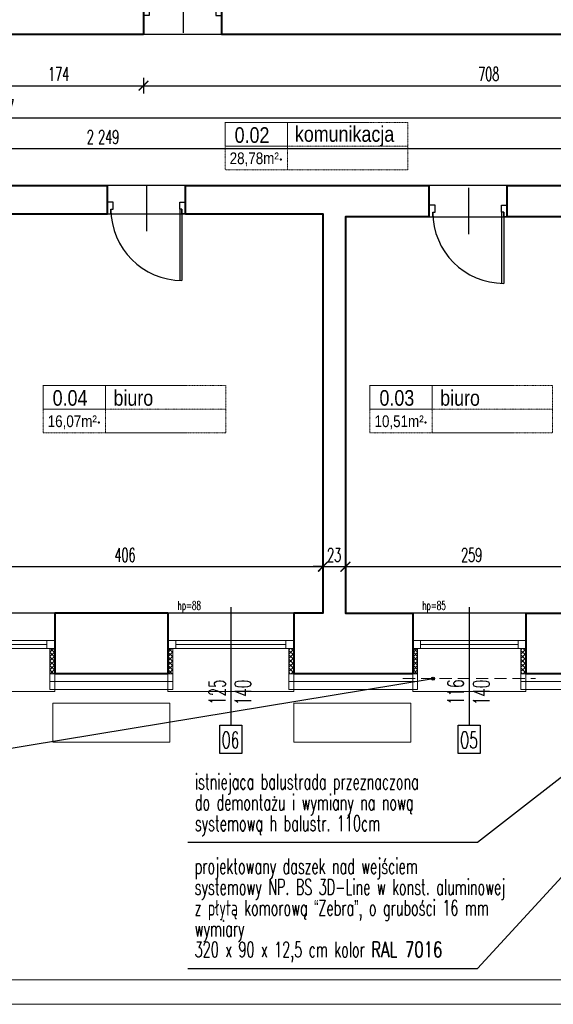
# Model space of a CAD drawing. Header units: millimetres. Extents: x 8949 to 18258, y -1077 to 30686.
# Tile 21 of 89: x 13497 to 14044, y 10243 to 11252. Entities that reach past the tile are written whole.
import ezdxf

# ---------------------------------------------------------------- set-up
doc = ezdxf.new("R2010")
doc.units = ezdxf.units.MM
doc.linetypes.add('ACAD_ISO03W100', pattern=[30, 12, -18])
doc.linetypes.add('DASHED2', pattern=[0.375, 0.25, -0.125])
for name, color, linetype, lineweight in [('0A_KONSTR', 1, 'Continuous', 40), ('0A_OCIEPLENIE', 30, 'Continuous', 9), ('0A_OPISY POM', 7, 'Continuous', 9), ('0A_POMOCNICZE', 30, 'Continuous', 9), ('0A_STOLARKA', 140, 'Continuous', 9), ('0A_WYMIARY', 7, 'Continuous', 9), ('0Z_OPISY', 7, 'Continuous', 9)]:
    doc.layers.add(name, color=color, linetype=linetype, lineweight=lineweight)
for name, color, linetype in [('0A_OPISY OKIEN', 3, 'Continuous'), ('_a_drzwi', 2, 'Continuous'), ('Opisy', 4, 'Continuous')]:
    doc.layers.add(name, color=color, linetype=linetype)
doc.styles.add('1', font='simplex.shx', dxfattribs={"width": 0.6})
doc.styles.add('1_50', font='simplex.shx', dxfattribs={"width": 0.6})
doc.styles.add('m1_romans', font='romans.shx', dxfattribs={"width": 0.8})
doc.linetypes.add('BATTING', pattern='A,0.00254,-2.54,[134,ltypeshp.shx,S=2.54,R=0,X=-2.54,Y=0],-5.08,[134,ltypeshp.shx,S=2.54,R=180,X=2.54,Y=0],-2.54', length=10.16254)
doc.dimstyles.new('1_100', dxfattribs={"dimtxt": 14, "dimasz": 10, "dimexe": 8, "dimexo": 0, "dimgap": 5, "dimtad": 1, "dimdec": 0, "dimdsep": 46, "dimlunit": 6, "dimtxsty": '1_50', "dimblk": 'ARCHTICK', "dimcen": 5, "dimadec": 0, "dimazin": 0, "dimtfac": 1, "dimtdec": 0, "dimtix": 1, "dimtmove": 1, "dimatfit": 3, "dimldrblk": 'OBLIQUE', "dimfxl": 20, "dimfxlon": 1, "dimtolj": 1, "dimtzin": 0, "dimarcsym": 0})
pattern_1 = [(45, (-100, -60), (-2.24506403, 2.24506403), []), (135, (-100, -60), (-2.24506403, -2.24506403), [])]

# ---------------------------------------------------------------- blocks, each defined once
blk = doc.blocks.new('_ARCHTICK')
at = {"color": 0, "linetype": 'ByBlock', "const_width": 0.15}
blk.add_lwpolyline([(-0.5, -0.5), (0.5, 0.5)], dxfattribs=at)
blk = doc.blocks.new('*D6')
at = {"layer": '0A_WYMIARY', "color": 0, "lineweight": -2, "transparency": 16777216}
for p, q in [((12457.6, 11159.2), (12457.6, 11143.2)), ((14314.6, 11159.2), (14314.6, 11143.2)), ((12457.6, 11151.2), (14314.6, 11151.2))]:
    blk.add_line(p, q, dxfattribs=at)
at = {"layer": 'Defpoints', "color": 0, "transparency": 16777216}
for p in [(12457.6, 11216), (14314.6, 11216), (14314.6, 11151.2)]:
    blk.add_point(p, dxfattribs=at)
at = {"layer": '0A_WYMIARY', "color": 0, "lineweight": -2, "transparency": 16777216, "xscale": 10, "yscale": 10, "zscale": 10, "rotation": 180}
blk.add_blockref('_ARCHTICK', (12457.6, 11151.2), dxfattribs=at)
at = {"layer": '0A_WYMIARY', "color": 0, "lineweight": -2, "transparency": 16777216, "xscale": 10, "yscale": 10, "zscale": 10}
blk.add_blockref('_ARCHTICK', (14314.6, 11151.2), dxfattribs=at)
at = {"layer": '0A_WYMIARY', "color": 0, "transparency": 16777216, "insert": (13474.4, 11163.2), "char_height": 14, "attachment_point": 5, "style": '1_50'}
blk.add_mtext('\\A1;1\xa0857', dxfattribs=at)
blk = doc.blocks.new('_Oblique')
at = {"color": 0, "linetype": 'ByBlock', "lineweight": -2}
blk.add_line((-0.5, -0.5), (0.5, 0.5), dxfattribs=at)
blk = doc.blocks.new('*D9')
at = {"layer": '0A_WYMIARY', "color": 0, "lineweight": -2, "transparency": 16777216}
for p, q in [((13449.6, 11192.3), (13449.6, 11176.3)), ((13449.6, 11184.3), (13623.6, 11184.3)), ((13623.6, 11192.3), (13623.6, 11176.3))]:
    blk.add_line(p, q, dxfattribs=at)
at = {"layer": 'Defpoints', "color": 0, "transparency": 16777216}
for p in [(13449.6, 11237), (13623.6, 11237), (13623.6, 11184.3)]:
    blk.add_point(p, dxfattribs=at)
at = {"layer": '0A_WYMIARY', "color": 0, "lineweight": -2, "transparency": 16777216, "xscale": 10, "yscale": 10, "zscale": 10, "rotation": 180}
blk.add_blockref('_ARCHTICK', (13449.6, 11184.3), dxfattribs=at)
at = {"layer": '0A_WYMIARY', "color": 0, "lineweight": -2, "transparency": 16777216, "xscale": 10, "yscale": 10, "zscale": 10}
blk.add_blockref('_ARCHTICK', (13623.6, 11184.3), dxfattribs=at)
at = {"layer": '0A_WYMIARY', "color": 0, "transparency": 16777216, "insert": (13536.6, 11196.3), "char_height": 14, "attachment_point": 5, "style": '1_50'}
blk.add_mtext('\\A1;174', dxfattribs=at)
blk = doc.blocks.new('*D10')
at = {"layer": '0A_WYMIARY', "color": 0, "lineweight": -2, "transparency": 16777216}
for p, q in [((13623.6, 11192.3), (13623.6, 11176.3)), ((13623.6, 11184.3), (14331.6, 11184.3)), ((14331.6, 11176.3), (14331.6, 11192.3))]:
    blk.add_line(p, q, dxfattribs=at)
at = {"layer": 'Defpoints', "color": 0, "transparency": 16777216}
for p in [(13623.6, 11237), (14331.6, 11184.3), (14331.6, 11082)]:
    blk.add_point(p, dxfattribs=at)
at = {"layer": '0A_WYMIARY', "color": 0, "lineweight": -2, "transparency": 16777216, "xscale": 10, "yscale": 10, "zscale": 10, "rotation": 180}
blk.add_blockref('_ARCHTICK', (13623.6, 11184.3), dxfattribs=at)
at = {"layer": '0A_WYMIARY', "color": 0, "lineweight": -2, "transparency": 16777216, "xscale": 10, "yscale": 10, "zscale": 10}
blk.add_blockref('_ARCHTICK', (14331.6, 11184.3), dxfattribs=at)
at = {"layer": '0A_WYMIARY', "color": 0, "transparency": 16777216, "insert": (13977.6, 11196.3), "char_height": 14, "attachment_point": 5, "style": '1_50'}
blk.add_mtext('\\A1;708', dxfattribs=at)
blk = doc.blocks.new('*D24')
at = {"layer": '0A_WYMIARY', "color": 0, "lineweight": -2, "transparency": 16777216}
for p, q in [((12457.6, 11127.8), (12457.6, 11111.8)), ((14706.6, 11127.8), (14706.6, 11111.8)), ((12457.6, 11119.8), (14706.6, 11119.8))]:
    blk.add_line(p, q, dxfattribs=at)
at = {"layer": 'Defpoints', "color": 0, "transparency": 16777216}
for p in [(12457.6, 11673), (14706.6, 11675), (14706.6, 11119.8)]:
    blk.add_point(p, dxfattribs=at)
at = {"layer": '0A_WYMIARY', "color": 0, "lineweight": -2, "transparency": 16777216, "xscale": 10, "yscale": 10, "zscale": 10, "rotation": 180}
blk.add_blockref('_ARCHTICK', (12457.6, 11119.8), dxfattribs=at)
at = {"layer": '0A_WYMIARY', "color": 0, "lineweight": -2, "transparency": 16777216, "xscale": 10, "yscale": 10, "zscale": 10}
blk.add_blockref('_ARCHTICK', (14706.6, 11119.8), dxfattribs=at)
at = {"layer": '0A_WYMIARY', "color": 0, "transparency": 16777216, "insert": (13582.1, 11131.8), "char_height": 14, "attachment_point": 5, "style": '1_50'}
blk.add_mtext('\\A1;2\xa0249', dxfattribs=at)
blk = doc.blocks.new('*D35')
at = {"layer": '0A_WYMIARY', "color": 0, "lineweight": -2, "transparency": 16777216}
for p, q in [((14173.9, 11237), (14189.9, 11237)), ((14181.9, 10590), (14181.9, 11237)), ((14173.9, 10590), (14189.9, 10590))]:
    blk.add_line(p, q, dxfattribs=at)
at = {"layer": 'Defpoints', "color": 0, "transparency": 16777216}
for p in [(13588.8, 11237), (14181.9, 11237), (14141.6, 10590)]:
    blk.add_point(p, dxfattribs=at)
at = {"layer": '0A_WYMIARY', "color": 0, "lineweight": -2, "transparency": 16777216, "xscale": 10, "yscale": 10, "zscale": 10}
for p, rotation in [((14181.9, 11237), 90), ((14181.9, 10590), 270)]:
    blk.add_blockref('_ARCHTICK', p, dxfattribs=dict(at, rotation=rotation))
at = {"layer": '0A_WYMIARY', "color": 0, "transparency": 16777216, "insert": (14169.9, 10915.6), "char_height": 14, "attachment_point": 5, "rotation": 90, "style": '1_50'}
blk.add_mtext('\\A1;647', dxfattribs=at)
blk = doc.blocks.new('A$C372b6b25')
at = {"layer": '_a_drzwi'}
for p, q in [((3.33, -4.44), (3.33, 63.89)), ((5.56, -4.44), (5.56, 63.85)), ((37.04, 16.67), (37.04, -27.78)), ((0, 0), (3.33, 0)), ((3.33, 0), (3.33, -4.44)), ((3.33, -4.44), (5.56, -4.44)), ((5.56, -4.44), (5.56, -11.11)), ((69.44, -4.44), (69.44, -11.11)), ((71.67, -4.44), (69.44, -4.44)), ((71.67, 0), (71.67, -4.44)), ((75, 0), (71.67, 0)), ((5.56, -11.11), (0, -11.11)), ((69.44, -11.11), (75, -11.11))]:
    blk.add_line(p, q, dxfattribs=at)
for points in [[(0, 0), (0, -11.11)], [(75, 0), (75, -11.11)]]:
    blk.add_lwpolyline(points, dxfattribs=at)
blk.add_arc((3.33, -4.44), 68.33, 0, 90, dxfattribs=at)
blk = doc.blocks.new('*D56')
at = {"layer": '0A_WYMIARY', "color": 0, "lineweight": -2, "transparency": 16777216}
for p, q in [((13401.6, 10699.7), (13401.6, 10683.7)), ((13807.6, 10683.7), (13807.6, 10699.7)), ((13401.6, 10691.7), (13807.6, 10691.7))]:
    blk.add_line(p, q, dxfattribs=at)
at = {"layer": 'Defpoints', "color": 0, "transparency": 16777216}
for p in [(13401.6, 10899), (13807.6, 10691.7), (13807.6, 10644)]:
    blk.add_point(p, dxfattribs=at)
at = {"layer": '0A_WYMIARY', "color": 0, "lineweight": -2, "transparency": 16777216, "xscale": 10, "yscale": 10, "zscale": 10, "rotation": 180}
blk.add_blockref('_ARCHTICK', (13401.6, 10691.7), dxfattribs=at)
at = {"layer": '0A_WYMIARY', "color": 0, "lineweight": -2, "transparency": 16777216, "xscale": 10, "yscale": 10, "zscale": 10}
blk.add_blockref('_ARCHTICK', (13807.6, 10691.7), dxfattribs=at)
at = {"layer": '0A_WYMIARY', "color": 0, "transparency": 16777216, "insert": (13604.6, 10703.7), "char_height": 14, "attachment_point": 5, "style": '1_50'}
blk.add_mtext('\\A1;406', dxfattribs=at)
blk = doc.blocks.new('*D57')
at = {"layer": '0A_WYMIARY', "color": 0, "lineweight": -2, "transparency": 16777216}
for p, q in [((13807.6, 10683.7), (13807.6, 10699.7)), ((13830.6, 10683.7), (13830.6, 10699.7)), ((13807.6, 10691.7), (13797.6, 10691.7)), ((13807.6, 10691.7), (13830.6, 10691.7)), ((13830.6, 10691.7), (13840.6, 10691.7))]:
    blk.add_line(p, q, dxfattribs=at)
at = {"layer": 'Defpoints', "color": 0, "transparency": 16777216}
for p in [(13830.6, 10691.7), (13807.6, 10644), (13830.6, 10644)]:
    blk.add_point(p, dxfattribs=at)
at = {"layer": '0A_WYMIARY', "color": 0, "lineweight": -2, "transparency": 16777216, "xscale": 10, "yscale": 10, "zscale": 10}
blk.add_blockref('_ARCHTICK', (13807.6, 10691.7), dxfattribs=at)
at = {"layer": '0A_WYMIARY', "color": 0, "lineweight": -2, "transparency": 16777216, "xscale": 10, "yscale": 10, "zscale": 10, "rotation": 180}
blk.add_blockref('_ARCHTICK', (13830.6, 10691.7), dxfattribs=at)
at = {"layer": '0A_WYMIARY', "color": 0, "transparency": 16777216, "insert": (13819.1, 10703.7), "char_height": 14, "attachment_point": 5, "style": '1_50'}
blk.add_mtext('\\A1;23', dxfattribs=at)
blk = doc.blocks.new('*D58')
at = {"layer": '0A_WYMIARY', "color": 0, "lineweight": -2, "transparency": 16777216}
for p, q in [((13830.6, 10683.7), (13830.6, 10699.7)), ((14089.6, 10683.7), (14089.6, 10699.7)), ((13830.6, 10691.7), (14089.6, 10691.7))]:
    blk.add_line(p, q, dxfattribs=at)
at = {"layer": 'Defpoints', "color": 0, "transparency": 16777216}
for p in [(14089.6, 10691.7), (13830.6, 10644), (14089.6, 10644)]:
    blk.add_point(p, dxfattribs=at)
at = {"layer": '0A_WYMIARY', "color": 0, "lineweight": -2, "transparency": 16777216, "xscale": 10, "yscale": 10, "zscale": 10, "rotation": 180}
blk.add_blockref('_ARCHTICK', (13830.6, 10691.7), dxfattribs=at)
at = {"layer": '0A_WYMIARY', "color": 0, "lineweight": -2, "transparency": 16777216, "xscale": 10, "yscale": 10, "zscale": 10}
blk.add_blockref('_ARCHTICK', (14089.6, 10691.7), dxfattribs=at)
at = {"layer": '0A_WYMIARY', "color": 0, "transparency": 16777216, "insert": (13960.1, 10703.7), "char_height": 14, "attachment_point": 5, "style": '1_50'}
blk.add_mtext('\\A1;259', dxfattribs=at)

msp = doc.modelspace()

# ---------------------------------------------------------------- hatches: boundary and pattern name
at = {"layer": '0A_OCIEPLENIE', "transparency": 33554687}
h = msp.add_hatch(dxfattribs=at)
h.set_pattern_fill('ANSI37', color=30)
h.set_pattern_definition(pattern_1)
h.paths.add_polyline_path([(13405.6, 10582), (13410.6, 10582), (13410.6, 10608), (13405.6, 10608)])
h.paths.add_polyline_path([(13527.6, 10582), (13532.6, 10582), (13532.6, 10608), (13527.6, 10608)])
h = msp.add_hatch(dxfattribs=at)
h.set_pattern_fill('ANSI37', color=30)
h.set_pattern_definition(pattern_1)
h.paths.add_polyline_path([(13653.6, 10608), (13648.6, 10608), (13648.6, 10582), (13653.6, 10582)])
h.paths.add_polyline_path([(13777.6, 10608), (13772.6, 10608), (13772.6, 10582), (13777.6, 10582)])
h = msp.add_hatch(dxfattribs=at)
h.set_pattern_fill('ANSI37', color=30)
h.set_pattern_definition(pattern_1)
h.paths.add_polyline_path([(13899.6, 10582), (13904.6, 10582), (13904.6, 10608), (13899.6, 10608)])
h.paths.add_polyline_path([(14015.6, 10608), (14010.6, 10608), (14010.6, 10582), (14015.6, 10582)])
at = {"layer": '0A_OPISY OKIEN', "transparency": 33554687}
h = msp.add_hatch(color=256, dxfattribs=at)
h.dxf.hatch_style = 1
h.paths.add_polyline_path([(13922, 10577, 1), (13919, 10577, 1)])

# ---------------------------------------------------------------- linework, layer by layer
at = {"layer": '0A_KONSTR'}
for points in [[(13623.6, 11268), (13623.6, 11237)], [(13703.6, 11268), (13703.6, 11237)], [(13449.6, 11237), (13623.6, 11237)], [(13703.6, 11237), (14314.6, 11237)], [(13225.6, 11082), (13586.6, 11082)], [(13586.6, 11053), (13586.6, 11082)], [(13666.6, 11053), (13666.6, 11082)], [(13666.6, 11082), (13916.6, 11082)], [(13916.6, 11050), (13916.6, 11082)], [(13996.6, 11050), (13996.6, 11082)], [(13996.6, 11082), (14139.6, 11082)], [(13436.6, 11053), (13586.6, 11053)], [(13666.6, 11053), (13807.6, 11053), (13807.6, 10644), (13777.6, 10644)], [(13916.6, 11050), (13830.6, 11050), (13830.6, 10644), (13899.6, 10644)], [(14015.6, 10644), (14089.6, 10644), (14089.6, 11050), (13996.6, 11050)], [(13532.6, 10644), (13532.6, 10582)], [(13648.6, 10644), (13532.6, 10644)], [(13648.6, 10644), (13648.6, 10582)], [(13777.6, 10644), (13777.6, 10582)], [(13899.6, 10644), (13899.6, 10582)], [(14015.6, 10644), (14015.6, 10582)], [(13648.6, 10582), (13532.6, 10582)], [(13899.6, 10582), (13777.6, 10582)], [(14090.6, 10582), (14015.6, 10582)]]:
    msp.add_lwpolyline(points, dxfattribs=at)
for p in [(13764.4, 11108.8), (13577.8, 10839.5), (13912.9, 10839.5)]:
    msp.add_point(p, dxfattribs=at)
at = {"layer": '0A_OCIEPLENIE'}
for points in [[(13527.6, 10582), (13527.6, 10608)], [(13653.6, 10582), (13653.6, 10608)], [(13772.6, 10582), (13772.6, 10608)], [(13904.6, 10582), (13904.6, 10608)], [(14010.6, 10582), (14010.6, 10608)], [(13648.6, 10582), (13653.6, 10582), (13653.6, 10566), (13527.6, 10566), (13527.6, 10582), (13532.6, 10582)], [(13899.6, 10582), (13904.6, 10582), (13904.6, 10566), (13772.6, 10566), (13772.6, 10582), (13777.6, 10582)], [(14140.6, 10561), (14140.6, 10545), (14074.6, 10544.9), (14074.6, 10566), (14010.6, 10566), (14010.6, 10582), (14015.6, 10582)]]:
    msp.add_lwpolyline(points, dxfattribs=at)
at = {"layer": '0A_OCIEPLENIE', "linetype": 'BATTING', "lineweight": 18, "ltscale": 0.75}
for points in [[(13653.6, 10574), (13527.6, 10574)], [(13772.6, 10574), (13904.6, 10574)], [(14010.6, 10574), (14082.6, 10574), (14082.6, 10553), (14140.6, 10553)]]:
    msp.add_lwpolyline(points, dxfattribs=at)
at = {"layer": '0A_OPISY OKIEN'}
for points in [[(12882.7, 10406.1), (13920.5, 10577)], [(13965.9, 10409.7), (14090.6, 10506)], [(13965.9, 10280.3), (14123.2, 10451)], [(13669, 10409.7), (13965.9, 10409.7)], [(13669, 10280.3), (13965.9, 10280.3)]]:
    msp.add_lwpolyline(points, dxfattribs=at)
msp.add_circle((13920.5, 10577), 1.5, dxfattribs=at)
at = {"layer": '0A_OPISY POM', "const_width": 1}
for points in [[(13707.3, 11146.5), (13771.1, 11146.5), (13771.1, 11122.3), (13707.3, 11122.3)], [(13520.7, 10877.3), (13584.5, 10877.3), (13584.5, 10853.1), (13520.7, 10853.1)], [(13855.8, 10877.3), (13919.5, 10877.3), (13919.5, 10853.1), (13855.8, 10853.1)]]:
    msp.add_lwpolyline(points, close=True, dxfattribs=at)
at = {"layer": '0A_POMOCNICZE', "lineweight": 13, "ltscale": 3}
for points in [[(13530.6, 10552), (13650.6, 10552), (13650.6, 10512), (13530.6, 10512), (13530.6, 10552)], [(13777.6, 10552), (13897.6, 10552), (13897.6, 10512), (13777.6, 10512), (13777.6, 10552)]]:
    msp.add_lwpolyline(points, close=True, dxfattribs=at)
at = {"layer": '0A_STOLARKA'}
for p, q in [((13405.6, 10616), (13532.6, 10616)), ((13413.6, 10612), (13524.6, 10612)), ((13648.6, 10616), (13777.6, 10616)), ((13656.6, 10612), (13769.6, 10612)), ((13899.6, 10616), (14015.6, 10616)), ((13907.6, 10612), (14007.6, 10612)), ((13405.6, 10608), (13532.6, 10608)), ((13648.6, 10608), (13777.6, 10608)), ((13899.6, 10608), (14015.6, 10608))]:
    msp.add_line(p, q, dxfattribs=at)
for points in [[(13532.6, 10644), (13405.6, 10644), (13405.6, 10564), (13532.6, 10564)], [(13777.6, 10644), (13648.6, 10644), (13648.6, 10564), (13777.6, 10564)], [(14015.6, 10644), (13899.6, 10644), (13899.6, 10564), (14015.6, 10564)], [(13532.6, 10608), (13532.6, 10616), (13524.6, 10616), (13524.6, 10608)], [(13656.6, 10608), (13656.6, 10616), (13648.6, 10616), (13648.6, 10608)], [(13777.6, 10608), (13777.6, 10616), (13769.6, 10616), (13769.6, 10608)], [(13907.6, 10608), (13907.6, 10616), (13899.6, 10616), (13899.6, 10608)], [(14015.6, 10608), (14015.6, 10616), (14007.6, 10616), (14007.6, 10608)]]:
    msp.add_lwpolyline(points, close=True, dxfattribs=at)
at = {"layer": '0A_STOLARKA', "linetype": 'DASHED2', "ltscale": 50}
msp.add_lwpolyline([(13889.6, 10577), (14025.6, 10577)], dxfattribs=at)
at = {"layer": '0A_WYMIARY', "linetype": 'ACAD_ISO03W100', "ltscale": 0.005}
for points in [[(13707.3, 11146.5), (13894.6, 11146.5), (13894.6, 11098.1), (13707.3, 11098.1)], [(13520.7, 10877.3), (13708.1, 10877.3), (13708.1, 10828.8), (13520.7, 10828.8)], [(13855.8, 10877.3), (14043.1, 10877.3), (14043.1, 10828.8), (13855.8, 10828.8)]]:
    msp.add_lwpolyline(points, close=True, dxfattribs=at)
for points in [[(13770.8, 11146.5), (13854.6, 11146.5)], [(13771.1, 11146.5), (13771.1, 11098.1)], [(13771.1, 11122.3), (13894.6, 11122.3)], [(13771.1, 11098.1), (13854.6, 11098.1)], [(13584.2, 10877.3), (13668, 10877.3)], [(13584.5, 10877.3), (13584.5, 10828.8)], [(13919.3, 10877.3), (14003.1, 10877.3)], [(13919.5, 10877.3), (13919.5, 10828.8)], [(13584.5, 10853.1), (13708.1, 10853.1)], [(13919.5, 10853.1), (14043.1, 10853.1)], [(13584.5, 10828.8), (13668, 10828.8)], [(13919.5, 10828.8), (14003.1, 10828.8)]]:
    msp.add_lwpolyline(points, dxfattribs=at)
at = {"layer": '0Z_OPISY'}
for points in [[(12242.5, 10243.5), (15442.5, 10243.5), (15442.5, 12343.5), (12242.5, 12343.5)], [(12267.5, 10268.5), (15417.5, 10268.5), (15417.5, 12318.5), (12267.5, 12318.5)]]:
    msp.add_lwpolyline(points, close=True, dxfattribs=at)
at = {"layer": 'Defpoints'}
for points in [[(12457.6, 11237), (14314.6, 11237), (14314.6, 11082), (12457.6, 11082)], [(13436.6, 11053), (13807.6, 11053), (13807.6, 10644), (13401.6, 10644), (13401.6, 10899), (13436.6, 10899)], [(13830.6, 11050), (14089.6, 11050), (14089.6, 10644), (13830.6, 10644)]]:
    msp.add_lwpolyline(points, close=True, dxfattribs=at)
at = {"layer": 'Opisy'}
for p, q in [((13713.1, 10650.1), (13713.1, 10529.3)), ((13957.6, 10650.1), (13957.6, 10529.3))]:
    msp.add_line(p, q, dxfattribs=at)
for points in [[(13701.8, 10500.4), (13701.8, 10529.3), (13724.4, 10529.3), (13724.4, 10500.4)], [(13946.3, 10500.4), (13946.3, 10529.3), (13968.9, 10529.3), (13968.9, 10500.4)]]:
    msp.add_lwpolyline(points, close=True, dxfattribs=at)

# ---------------------------------------------------------------- block references
at = {"layer": '_a_drzwi', "yscale": 1.066666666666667, "zscale": 1.066666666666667}
for p, xscale, rotation in [((13703.6, 11268), -1.066666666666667, 359.9999996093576), ((13666.6, 11053), 1.066666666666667, 180.0000003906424), ((13996.6, 11050), 1.066666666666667, 180.0000003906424)]:
    msp.add_blockref('A$C372b6b25', p, dxfattribs=dict(at, xscale=xscale, rotation=rotation))

# ---------------------------------------------------------------- texts
at = {"layer": '0A_OPISY OKIEN', "char_height": 16, "attachment_point": 5, "line_spacing_factor": 0.8, "style": '1'}
for s, insert, width in [('\\pxql;istniejaca balustrada przeznaczona \\Pdo demontażu i wymiany na nową \\Psystemową h balustr. 110cm', (13943.9, 10447.6), 535.351), ('\\pxql;projektowany daszek nad wejściem\\Psystemowy NP. BS 3D-Line w konst. aluminowej  z płytą komorową {\\fArial|b0|i0|c238|p34;“}Zebra{\\fArial|b0|i0|c238|p34;”}, o grubości 16 mm wymiary \\P320 x 90 x 12,5 cm kolor {\\Fromans|c238;\\W0.7;RAL 7016\\P} ', (13843.5, 10329.2), 334.875)]:
    msp.add_mtext(s, dxfattribs=dict(at, insert=insert, width=width))
at = {"layer": '0A_OPISY POM', "attachment_point": 9, "line_spacing_factor": 0.8, "style": 'm1_romans'}
for s, insert, char_height, width in [('{\\fArial Narrow|b0|i0|c238|p34;\\W1;0.02}', (13752.7, 11125.5), 16, 375.3), ('\\pxql;{\\fArial Narrow|b0|i0|c238|p34;\\W1;komunikacja}', (14154.1, 11122), 16, 375.3), ('\\pxql;{\\fArial Narrow|b0|i0|c238|p34;\\W1;28,78m²}', (13808.8, 11101.7), 12, 96.864), ('{\\W1;\\fArial Narrow|b0|i0|c238|p34;0.04}', (13566.1, 10856.3), 16, 375.3), ('\\pxql;{\\fArial Narrow|b0|i0|c238|p34;\\W1;biuro}', (13968.1, 10856.3), 16, 375.3), ('{\\fArial Narrow|b0|i0|c238|p34;\\W1;0.03}', (13901.2, 10856.3), 16, 375.3), ('\\pxql;{\\fArial Narrow|b0|i0|c238|p34;\\W1;biuro}', (14303.1, 10856.3), 16, 375.3), ('\\pxql;{\\fArial Narrow|b0|i0|c238|p34;\\W1;16,07m²}', (13622.2, 10832.4), 12, 96.864), ('\\pxql;{\\fArial Narrow|b0|i0|c238|p34;\\W1;10,51m²}', (13957.3, 10832.4), 12, 96.864)]:
    msp.add_mtext(s, dxfattribs=dict(at, insert=insert, char_height=char_height, width=width))
at = {"layer": 'Opisy', "char_height": 9, "width": 158.627, "attachment_point": 5, "line_spacing_factor": 0.7, "style": '1'}
for s, insert in [('\\pxqr;hp=88', (13603.2, 10650.5)), ('\\pxqr;hp=85', (13854.2, 10650.5))]:
    msp.add_mtext(s, dxfattribs=dict(at, insert=insert))
at = {"layer": 'Opisy', "char_height": 16.8, "width": 158.627, "attachment_point": 5, "rotation": 90, "style": '1'}
for s, insert in [('125', (13699.1, 10563.2)), ('140', (13725.5, 10562.9)), ('116', (13943.6, 10563.2)), ('140', (13970, 10562.9))]:
    msp.add_mtext(s, dxfattribs=dict(at, insert=insert))
at = {"layer": 'Opisy', "char_height": 16.8, "width": 158.627, "attachment_point": 5, "style": '1'}
for s, insert in [('O6', (13712.7, 10514.2)), ('O5', (13957.2, 10514.2))]:
    msp.add_mtext(s, dxfattribs=dict(at, insert=insert))

# ---------------------------------------------------------------- dimensions: what is measured, and where the dimension line sits
at = {"layer": '0A_WYMIARY'}
for base, p1, p2, picture, middle in [((14706.6, 11119.8), (12457.6, 11673), (14706.6, 11675), '*D24', (13582.1, 11119.8)), ((14314.6, 11151.2), (12457.6, 11216), (14314.6, 11216), '*D6', (13474.4, 11151.2))]:
    dim = msp.add_linear_dim(base=base, p1=p1, p2=p2, dimstyle='1_100', override={"dimfxl": 8}, dxfattribs=at)
    dim.commit()
    dim.dimension.update_dxf_attribs({"geometry": picture, "text_midpoint": middle, "dimtype": 160})
for base, p1, p2, picture, middle in [((13623.6, 11184.3), (13449.6, 11237), (13623.6, 11237), '*D9', (13536.6, 11196.3)), ((14331.6, 11184.3), (13623.6, 11237), (14331.6, 11082), '*D10', (13977.6, 11196.3)), ((13807.6, 10691.7), (13401.6, 10899), (13807.6, 10644), '*D56', (13604.6, 10703.7)), ((13830.6, 10691.7), (13807.6, 10644), (13830.6, 10644), '*D57', (13819.1, 10703.7)), ((14089.6, 10691.7), (13830.6, 10644), (14089.6, 10644), '*D58', (13960.1, 10703.7))]:
    dim = msp.add_linear_dim(base=base, p1=p1, p2=p2, dimstyle='1_100', override={"dimfxl": 8}, dxfattribs=at)
    dim.commit()
    dim.dimension.update_dxf_attribs({"geometry": picture, "text_midpoint": middle})
dim = msp.add_linear_dim(base=(14181.9, 11237), p1=(14141.6, 10590), p2=(13588.8, 11237), angle=90, dimstyle='1_100', override={"dimfxl": 8}, dxfattribs=at)
dim.commit()
dim.dimension.update_dxf_attribs({"geometry": '*D35', "text_midpoint": (14181.9, 10915.6), "dimtype": 160})

doc.saveas('drawing.dxf')
